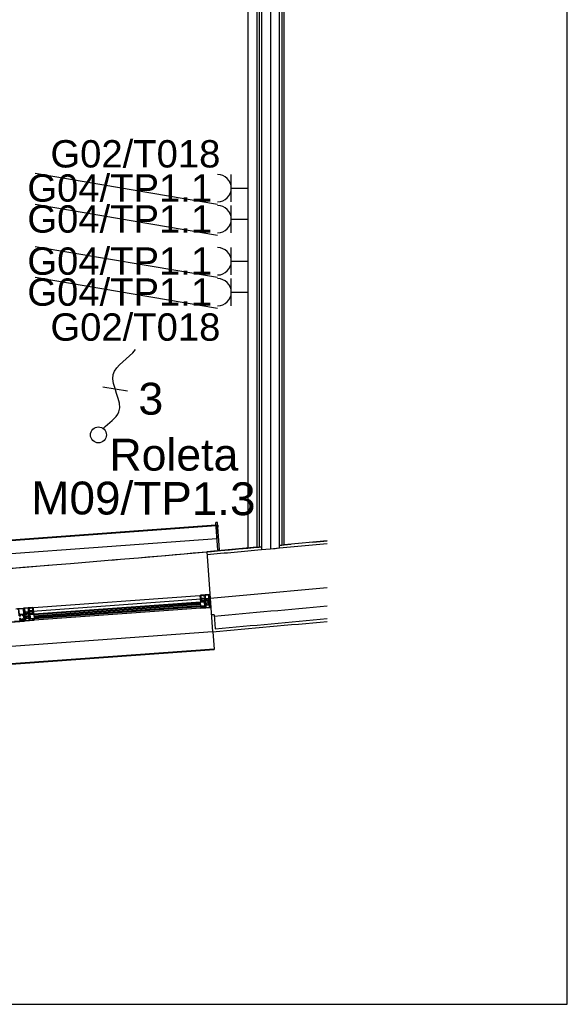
# Model space of a CAD drawing. Header units: millimetres. Extents: x 17842 to 101027, y -6186 to 35801.
# Tile 11 of 14: x 60975 to 63977, y -6186 to -784. Entities that reach past the tile are written whole.
import ezdxf
from ezdxf.enums import TextEntityAlignment as Align

# ---------------------------------------------------------------- set-up
doc = ezdxf.new("R2010")
doc.units = ezdxf.units.MM
doc.layers.add('Gniazda', color=1, linetype='Continuous')
doc.layers.add('Oświetlenie', color=5, linetype='Continuous')
doc.layers.add('Kanał', color=30, linetype='Continuous', lineweight=30)
doc.styles.get("Standard").update_dxf_attribs({"font": 'arial.ttf'})
doc.styles.add('XF-siła-000-05$0$ROMANS', font='ROMANS.SHX')

# ---------------------------------------------------------------- blocks, each defined once
blk = doc.blocks.new('XF-siła-000-05$0$MEP_WYPUST KABLOWY')
blk.add_line((16.61, 24.94, 0), (2.5, 27.32, 0))
blk.add_ellipse((0, 0), major_axis=(3.21, 3.21), ratio=1, start_param=5.497831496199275, end_param=11.78101680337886)
blk.add_open_spline([(2.68, 3.66, 0), (5.64, 6.97, 0.01), (18.18, 13.6, 0), (0.85, 36.11, -0.01), (17.52, 43.63, 0.01), (21.09, 48.87)], degree=3, knots=[0.089127, 0.089127, 0.089127, 0.089127, 0.985087, 2.468947, 3.784731, 3.784731, 3.784731, 3.784731])
at = {"color": 0, "style": 'XF-siła-000-05$0$ROMANS', "flags": 8}
for tag, p in [('ILOŚĆ_ŻYŁ', (22.84, 20.66, -0.02)), ('SYMBOL', (6.3, -11.3, -0.02))]:
    blk.add_attdef(tag, text='', height=18.22, rotation=0.0076, dxfattribs=at).set_placement(p, align=Align.MIDDLE_LEFT)

msp = doc.modelspace()

# ---------------------------------------------------------------- linework, layer by layer
for p, q in [((63977.2, -6185.7), (63977.2, 8664.3)), ((62400, -3681.9), (62400, 3990)), ((62425, -3664.6), (62425, 3915)), ((62412.5, 3706.7), (62412.5, -3665.7)), ((62275, -125), (62275, -3678.2)), ((62287.5, -125), (62287.5, -3677.1)), ((62300, -125), (62300, -3691)), ((62350, -125), (62350, -3686.5)), ((62061.1, -3556.3), (57952, -3856.3)), ((62051.1, -3557), (57962, -3855.6)), ((62051.4, -3561.4), (57962.3, -3859.9)), ((62060.1, -3542.4), (62050.1, -3543.1)), ((62061, -3692.7), (62050.1, -3543.1)), ((62051.4, -3561.4), (62056.4, -3629.2)), ((62071, -3692), (62060.1, -3542.4)), ((62061.1, -3556.3), (62062, -3568.3)), ((62062, -3568.3), (62052, -3569)), ((57967.3, -3927.7), (62056.4, -3629.2)), ((62056.6, -3631.8), (57967.5, -3930.4)), ((62400, -3681.9), (62661, -3657.2)), ((62400, -3666.9), (62406.3, -3666.3)), ((62406.3, -3666.3), (62412.5, -3665.7)), ((62412.5, -3665.7), (62418.8, -3665.1)), ((62418.8, -3665.1), (62425, -3664.6)), ((62661, -3642.2), (62425, -3664.6)), ((62425, -3664.6), (62463.8, -3661)), ((62137.8, -3690.6), (62000.7, -3702.8)), ((62000.7, -3702.8), (62019.3, -3957.2)), ((62061, -3692.7), (62071, -3692)), ((62275, -3678.2), (62137.8, -3690.6)), ((62275, -3678.2), (62281.3, -3677.7)), ((62281.3, -3677.7), (62287.5, -3677.1)), ((62287.5, -3677.1), (62293.8, -3676.5)), ((62293.8, -3676.5), (62300, -3676)), ((62300, -3691), (62350, -3686.5)), ((62300, -3691), (62325, -3688.8)), ((62325, -3688.8), (62350, -3686.5)), ((62350, -3686.5), (62400, -3681.9)), ((62350, -3686.5), (62375, -3684.2)), ((62375, -3684.2), (62400, -3681.9)), ((61050, -4008.6), (61963, -3941.9)), ((61963, -3941.9), (61965.7, -3978.8)), ((61968, -3969.1), (61966, -3941.9)), ((61966.3, -3941.7), (61983.5, -3940.4)), ((61982.4, -3941.9), (61968.5, -3942.9)), ((61982.7, -3946.1), (61982.4, -3941.9)), ((61983.5, -3940.4), (61983.8, -3944.8)), ((62017.9, -3937.9), (61984, -3940.4)), ((61984, -3940.4), (61984.2, -3944)), ((61986.1, -3942.2), (61989.1, -3942)), ((61986.3, -3944.2), (61986.1, -3942.2)), ((61989.1, -3942), (61989.7, -3950.7)), ((62011.2, -3940.2), (61990.9, -3941.7)), ((61990.9, -3941.7), (61992.2, -3959.8)), ((62012.6, -3958.4), (62011.2, -3940.2)), ((62013, -3940.3), (62016, -3940.1)), ((62013.7, -3949), (62013, -3940.3)), ((62016, -3940.1), (62016.2, -3942)), ((62016.2, -3942), (62016.7, -3942)), ((62016.7, -3942), (62018.1, -3941.5)), ((62018.1, -3941.5), (62017.9, -3937.9)), ((60996.5, -4032), (62019.3, -3957.2)), ((61965.7, -3978.8), (61052.7, -4045.5)), ((61965.8, -3980.8), (61052.8, -4047.4)), ((61966, -3982.8), (61052.9, -4049.4)), ((61966.4, -3988.8), (61053.4, -4055.4)), ((61966.6, -3990.8), (61053.5, -4057.4)), ((61966.7, -3992.8), (61053.7, -4059.4)), ((61967.5, -3961.7), (61964.5, -3962)), ((61967.5, -3961.7), (61964.5, -3962)), ((61967.4, -4002.7), (61965.7, -3978.8)), ((61967.6, -3944), (61968.6, -3957.5)), ((61968.2, -3978.3), (61968.1, -3969.9)), ((61968.3, -3969.6), (61969.9, -3969.5)), ((61968.5, -3978.6), (61980.2, -3977.7)), ((61968.6, -3959.7), (61969.1, -3966.5)), ((61969.9, -3969.5), (61968.6, -3969.6)), ((61969.1, -3957.9), (61989.6, -3956.4)), ((61987.6, -3957.8), (61969.1, -3959.1)), ((61969.1, -3966.5), (61970.3, -3966.4)), ((61969.4, -3967.7), (61969.9, -3969.5)), ((61970.3, -3967.7), (61969.4, -3967.7)), ((61969.9, -3969.5), (61969.8, -3968.2)), ((61970.3, -3966.4), (61975.6, -3967.9)), ((61975.4, -3969.1), (61970.3, -3967.7)), ((61976.7, -3969.5), (61970.4, -3967.7)), ((61982, -3970.9), (61976.7, -3969.5)), ((61980.2, -3977.7), (61982.7, -3977.4)), ((61982.5, -3975.4), (61982.3, -3972.9)), ((61982.4, -3970.9), (61987.7, -3970.5)), ((61988.1, -3945.7), (61982.7, -3946.1)), ((61982.7, -3977.4), (61983.4, -3977.3)), ((61983.3, -3971.9), (61987.8, -3971.5)), ((61983.8, -3944.8), (61986.5, -3944.6)), ((61984.2, -3944), (61985.8, -3944.3)), ((61986.7, -3958.2), (61985.3, -3958.7)), ((61985.3, -3958.7), (61985.6, -3962.3)), ((61985.6, -3962.3), (61990.6, -3962)), ((61985.8, -3944.3), (61986.3, -3944.2)), ((61986.5, -3944.6), (61986.6, -3944.4)), ((61986.6, -3975.9), (61986.6, -3976.9)), ((61987.3, -3958.2), (61986.7, -3958.2)), ((61986.9, -3977.2), (61987.3, -3977.2)), ((61987.1, -3944.2), (61988.3, -3944.8)), ((61991.2, -3974.9), (61987.2, -3975.2)), ((61987.4, -3960.2), (61987.3, -3958.2)), ((61987.3, -3986.5), (61987.5, -3988.4)), ((61990.4, -3960), (61987.4, -3960.2)), ((61987.7, -3959.1), (61987.6, -3957.8)), ((61987.6, -3976.8), (61987.6, -3976.4)), ((61992, -3985.8), (61987.6, -3986.2)), ((61987.8, -3988.7), (61988.4, -3988.6)), ((61987.9, -3976.1), (61991.3, -3975.9)), ((61988.1, -3996.2), (61988.2, -3999.1)), ((61989.2, -3996.2), (61988.1, -3996.2)), ((61990, -3957.3), (61988.3, -3959.3)), ((61988.7, -3988.3), (61988.6, -3987.4)), ((61988.9, -3987.1), (61992.1, -3986.8)), ((61989.3, -3997.6), (61989.2, -3996.2)), ((61993.1, -3997.3), (61989.3, -3997.6)), ((61989.7, -3950.7), (61990, -3951)), ((61990, -3951), (61989.8, -3951.2)), ((61989.8, -3951.2), (61990.4, -3960)), ((61990.6, -3962), (61990.8, -3965.3)), ((61990.9, -3966.4), (61991.5, -3974.5)), ((61991, -3965.5), (61993.1, -3965.3)), ((61992.8, -3965.7), (61991.3, -3965.8)), ((61991.6, -3976.1), (61992.3, -3985.5)), ((61992.2, -3959.8), (62012.6, -3958.4)), ((61992.4, -3987.1), (61992.7, -3991.3)), ((61993.2, -3965.1), (61992.5, -3962.1)), ((61992.6, -3961.8), (61996.9, -3961.5)), ((61992.6, -3962.1), (61993.3, -3965.1)), ((61993.4, -3961.8), (61992.8, -3961.8)), ((61993, -3971.4), (61992.8, -3968.2)), ((61992.8, -3992.5), (61993.1, -3997.3)), ((61995, -3992.1), (61993, -3992.3)), ((61994, -3984.4), (61993.2, -3973)), ((61993.2, -3991.8), (61994.9, -3991.6)), ((61993.3, -3967.7), (61994, -3967.6)), ((62002, -3971.1), (61993.4, -3971.7)), ((61993.4, -3972.7), (62002.1, -3972.1)), ((61994.1, -3961.7), (61993.7, -3961.8)), ((61994.3, -3989.2), (61994.1, -3986)), ((62003, -3984), (61994.3, -3984.7)), ((61994.4, -3985.7), (62003.1, -3985)), ((61995.5, -3989.6), (61994.9, -3989.6)), ((61994.9, -3995.5), (61995.2, -3992.4)), ((62015.3, -3996.2), (61995, -3997.7)), ((61995.1, -3995.3), (61995.4, -3992.1)), ((61999.3, -3995.4), (61995.1, -3995.7)), ((61996.7, -3961.5), (61995.4, -3961.6)), ((61995.4, -3995.6), (61996.5, -3995.4)), ((61995.8, -3966.2), (61997, -3961.8)), ((61997.1, -3961.8), (61996.4, -3964.3)), ((61996.6, -3964.5), (61997.4, -3964.5)), ((61999.3, -3994.9), (61997.5, -3990.8)), ((61997.9, -3995.3), (61999.1, -3995.3)), ((61998.4, -3992.7), (61999.5, -3995.1)), ((61999.4, -3992.4), (61998.6, -3992.4)), ((62000.1, -3962.3), (62000.3, -3961.6)), ((62000.7, -3961.2), (62004.3, -3961)), ((62002.7, -3994.8), (62002.4, -3994.1)), ((62006.8, -3994.8), (62003.2, -3995.1)), ((62013.2, -3972.3), (62004.6, -3972.9)), ((62004.6, -3973.9), (62013.3, -3973.3)), ((62004.8, -3961.3), (62005.1, -3961.9)), ((62013.9, -3981.3), (62005.2, -3981.9)), ((62005.3, -3982.9), (62014, -3982.3)), ((62007.5, -3993.8), (62007.3, -3994.5)), ((62009.1, -3963.3), (62008, -3961)), ((62008.1, -3961), (62010, -3965.2)), ((62008.1, -3963.7), (62008.9, -3963.6)), ((62008.2, -3960.7), (62012.4, -3960.4)), ((62009.6, -3960.6), (62008.2, -3960.7)), ((62010.9, -3991.5), (62010.1, -3991.6)), ((62010.4, -3994.3), (62011.1, -3991.8)), ((62011.7, -3989.8), (62010.5, -3994.2)), ((62014.9, -3994.3), (62010.6, -3994.6)), ((62010.7, -3994.5), (62012, -3994.3)), ((62012.3, -3960.4), (62010.9, -3960.5)), ((62011.9, -3966.4), (62012.6, -3966.3)), ((62012.6, -3960.6), (62012.3, -3963.7)), ((62012.3, -3963.8), (62012.6, -3960.7)), ((62012.5, -3963.9), (62014.6, -3963.8)), ((62014.2, -3964.2), (62012.8, -3964.3)), ((62013.1, -3966.8), (62013.5, -3972)), ((62013.3, -3994.2), (62014.8, -3994.2)), ((62013.4, -3949.3), (62013.7, -3949)), ((62013.7, -3949.5), (62013.4, -3949.3)), ((62014.2, -3988.3), (62013.5, -3988.3)), ((62013.6, -3973.6), (62014.2, -3981)), ((62014.4, -3958.2), (62013.7, -3949.5)), ((62015, -3994.1), (62014.2, -3990.9)), ((62014.3, -3982.6), (62014.7, -3987.7)), ((62014.3, -3991), (62015, -3994)), ((62017.3, -3958), (62014.4, -3958.2)), ((62014.5, -3960.2), (62019.5, -3959.9)), ((62014.7, -3963.6), (62014.5, -3960.2)), ((62016.5, -3990.6), (62014.5, -3990.7)), ((62014.7, -3990.2), (62016.1, -3990.1)), ((62016.6, -3989.6), (62014.8, -3964.7)), ((62016, -4006.4), (62015.3, -3996.2)), ((62017, -3994.1), (62016.7, -3990.8)), ((62021.9, -3993.7), (62017, -3994.1)), ((62017.1, -3995.9), (62020.1, -3995.7)), ((62017.8, -4006.3), (62017.1, -3995.9)), ((62017.2, -3956), (62017.3, -3958)), ((62017.7, -3956), (62017.2, -3956)), ((62019.2, -3956.3), (62017.7, -3956)), ((62019.5, -3959.9), (62019.2, -3956.3)), ((62019.3, -3957.2), (62032.8, -4141.7)), ((62019.3, -3957.2), (62032.8, -4141.7)), ((62020.1, -3995.7), (62020.2, -3997.9)), ((62020.7, -3997.8), (62022.2, -3997.3)), ((62022.2, -3997.3), (62021.9, -3993.7)), ((60981.4, -4049.3), (60981.1, -4050.3)), ((60987.8, -4048.5), (60981.9, -4048.9)), ((60988.7, -4049.8), (60988.3, -4048.8)), ((60992.5, -4051.5), (60991.7, -4051.6)), ((61029, -4010.1), (60995.1, -4012.6)), ((60995.4, -4016.2), (60996.9, -4016.5)), ((60995.4, -4017), (60997.6, -4016.8)), ((60999.2, -4017.9), (60995.5, -4018.2)), ((60996.3, -4029), (61000.7, -4028.6)), ((60998.8, -4030), (60996.4, -4030.2)), ((60997.9, -4030.4), (60996.4, -4030.9)), ((60996.7, -4034.5), (61001.7, -4034.2)), ((60996.9, -4016.5), (60997.4, -4016.4)), ((60997.2, -4014.4), (61000.2, -4014.2)), ((60997.4, -4016.4), (60997.2, -4014.4)), ((60997.3, -4042.8), (60998.8, -4042.7)), ((60997.4, -4043.8), (60998.9, -4043.7)), ((60997.6, -4016.8), (60997.7, -4016.6)), ((60998.4, -4030.4), (60997.9, -4030.4)), ((60998.1, -4049.4), (60998.5, -4049.3)), ((60998.2, -4016.4), (60999.4, -4016.9)), ((61002.3, -4047.1), (60998.3, -4047.4)), ((60998.5, -4032.4), (60998.4, -4030.4)), ((61001.5, -4032.2), (60998.5, -4032.4)), ((60998.7, -4049), (60998.7, -4048.6)), ((60998.9, -4031.3), (60998.8, -4030)), ((60999, -4048.3), (61002.4, -4048.1)), ((61001.1, -4029.5), (60999.4, -4031.4)), ((60999.8, -4017.1), (60999.9, -4017.6)), ((61000.2, -4014.2), (61000.9, -4022.9)), ((61000.9, -4022.9), (61001.1, -4023.2)), ((61001.1, -4023.2), (61000.9, -4023.4)), ((61000.9, -4023.4), (61001.5, -4032.2)), ((61001.7, -4034.2), (61001.9, -4037.5)), ((61022.4, -4012.4), (61002, -4013.9)), ((61002, -4013.9), (61003.3, -4032)), ((61002, -4038.6), (61002.6, -4046.7)), ((61002.1, -4037.7), (61004.2, -4037.5)), ((61003.9, -4037.9), (61002.5, -4038)), ((61002.7, -4048.3), (61003.4, -4057.7)), ((61003.3, -4032), (61023.7, -4030.5)), ((61004.4, -4037.3), (61003.6, -4034.3)), ((61003.7, -4034.3), (61004.4, -4037.3)), ((61003.8, -4034), (61008, -4033.7)), ((61004.6, -4034), (61003.9, -4034)), ((61004.2, -4043.6), (61003.9, -4040.4)), ((61005.1, -4056.6), (61004.3, -4045.2)), ((61004.4, -4039.9), (61005.1, -4039.8)), ((61013.2, -4043.3), (61004.5, -4043.9)), ((61004.6, -4044.9), (61013.2, -4044.3)), ((61005.2, -4033.9), (61004.8, -4033.9)), ((61007.9, -4033.7), (61006.6, -4033.8)), ((61006.9, -4038.4), (61008.2, -4034)), ((61008.2, -4033.9), (61007.5, -4036.5)), ((61007.7, -4036.7), (61008.5, -4036.7)), ((61011.2, -4034.5), (61011.4, -4033.8)), ((61011.8, -4033.4), (61015.5, -4033.2)), ((61015.6, -4043.1), (61024.3, -4042.5)), ((61024.3, -4043.5), (61015.6, -4044.1)), ((61016.3, -4034.1), (61016, -4033.4)), ((61019.1, -4033.2), (61020.2, -4035.5)), ((61021.1, -4037.4), (61019.2, -4033.2)), ((61020, -4035.8), (61019.2, -4035.9)), ((61023.5, -4032.6), (61019.3, -4032.9)), ((61019.4, -4032.9), (61020.7, -4032.8)), ((61022.1, -4032.7), (61022.5, -4032.7)), ((61023.7, -4030.5), (61022.4, -4012.4)), ((61022.7, -4032.6), (61023.4, -4032.6)), ((61023.8, -4038.5), (61023, -4038.5)), ((61023.6, -4032.8), (61023.3, -4035.9)), ((61023.4, -4035.9), (61023.7, -4032.8)), ((61023.6, -4036.1), (61025.7, -4036)), ((61024, -4036.5), (61025.4, -4036.4)), ((61027.2, -4012.2), (61024.2, -4012.5)), ((61024.2, -4012.5), (61024.8, -4021.2)), ((61024.5, -4042.1), (61024.3, -4038.9)), ((61024.8, -4021.2), (61024.6, -4021.5)), ((61024.6, -4021.5), (61024.8, -4021.7)), ((61025.5, -4055.1), (61024.6, -4043.7)), ((61024.8, -4021.7), (61025.5, -4030.4)), ((61026.4, -4014.3), (61025.4, -4015)), ((61025.5, -4027.7), (61027.5, -4029.4)), ((61025.5, -4030.4), (61028.5, -4030.2)), ((61030.6, -4032), (61025.6, -4032.4)), ((61025.6, -4032.4), (61025.9, -4035.7)), ((61025.7, -4016), (61031.1, -4015.6)), ((61046.3, -4025.3), (61025.8, -4026.8)), ((61025.9, -4036.8), (61026.5, -4045)), ((61026.6, -4046.6), (61027.3, -4056)), ((61026.9, -4045.3), (61030.9, -4045)), ((61030.3, -4046), (61026.9, -4046.3)), ((61027.1, -4014.7), (61027, -4014.5)), ((61029.8, -4014.5), (61027.1, -4014.7)), ((61027.3, -4014.2), (61027.2, -4012.2)), ((61027.8, -4014.2), (61027.3, -4014.2)), ((61029.3, -4013.7), (61027.8, -4014.2)), ((61027.9, -4027.9), (61046.4, -4026.5)), ((61028, -4029.1), (61027.9, -4027.9)), ((61028.5, -4030.2), (61028.3, -4028.2)), ((61028.3, -4028.2), (61028.8, -4028.2)), ((61028.8, -4028.2), (61030.3, -4028.4)), ((61029, -4010.1), (61029.3, -4013.7)), ((61046.7, -4008.8), (61029.5, -4010.1)), ((61029.5, -4010.1), (61029.8, -4014.5)), ((61035, -4040.1), (61029.7, -4040.5)), ((61034.3, -4041.1), (61029.8, -4041.5)), ((61030.3, -4028.4), (61030.6, -4032)), ((61030.7, -4046.7), (61030.7, -4046.3)), ((61030.8, -4011.4), (61044.7, -4010.4)), ((61031.1, -4015.6), (61030.8, -4011.4)), ((61031.4, -4046.9), (61031, -4047)), ((61031.6, -4045.6), (61031.7, -4046.6)), ((61035.6, -4046.5), (61034.9, -4046.5)), ((61035.5, -4044.5), (61035.3, -4042.1)), ((61035.4, -4040), (61040.5, -4037.9)), ((61038.2, -4046.5), (61035.6, -4046.5)), ((61049.8, -4045.7), (61038.2, -4046.5)), ((61040.5, -4037.9), (61046.4, -4035.2)), ((61046.3, -4033.9), (61041.3, -4036.1)), ((61041.7, -4037.3), (61046.5, -4035.1)), ((61045.7, -4011.3), (61046.7, -4024.8)), ((61047.5, -4033.8), (61046.3, -4033.9)), ((61046.5, -4035.1), (61047.4, -4035)), ((61049, -4036.2), (61047, -4009)), ((61047, -4027), (61047.5, -4033.8)), ((61047.2, -4036.9), (61047.1, -4035.6)), ((61047.4, -4035), (61047.2, -4036.9)), ((61048.7, -4036.8), (61047.2, -4036.9)), ((61047.2, -4036.9), (61048.5, -4036.8)), ((61050.1, -4045.3), (61049, -4037)), ((61052.2, -4039.1), (61049.2, -4039.4)), ((61052.2, -4039.1), (61049.2, -4039.4)), ((61052.7, -4045.4), (61050, -4008.6)), ((61052.7, -4045.5), (61054.4, -4069.4)), ((61967.2, -3998.7), (61054.1, -4065.4)), ((61967.3, -4000.7), (61054.3, -4067.4)), ((61054.4, -4069.4), (61967.4, -4002.7)), ((61968.1, -4011.7), (61055.1, -4078.4)), ((61967.2, -4003.1), (61967.7, -4006.4)), ((61988.4, -4000.6), (61967.4, -4002.1)), ((61968.7, -4002.6), (61967.5, -4002.7)), ((61969.7, -4006.6), (61967.7, -4006.7)), ((61967.7, -4006.7), (61968.1, -4011.5)), ((61968, -4006.6), (61970.8, -4006.4)), ((61968.4, -4011.7), (62023, -4007.7)), ((61969.5, -4002.7), (61968.7, -4002.6)), ((61969.3, -4007.6), (61970.8, -4007.5)), ((61969.5, -4010.1), (61969.3, -4007.6)), ((61971.1, -4002.6), (61969.5, -4002.7)), ((61976.5, -4009.6), (61969.5, -4010.1)), ((61970.3, -4008.1), (61971, -4009.2)), ((61970.9, -4007.7), (61970.4, -4007.8)), ((61970.8, -4006.4), (61970.9, -4007.7)), ((61971.8, -4002.4), (61971.1, -4002.6)), ((61971.5, -4009.5), (61974.4, -4009.2)), ((61973.1, -4002.3), (61971.8, -4002.4)), ((61973.7, -4002.4), (61973.1, -4002.3)), ((61975.4, -4002.3), (61973.7, -4002.4)), ((61974.7, -4006.2), (61977.4, -4006)), ((61974.8, -4007.4), (61974.7, -4006.2)), ((61974.8, -4007.2), (61976.3, -4007.1)), ((61975.2, -4007.4), (61974.8, -4007.4)), ((61974.8, -4009), (61975.4, -4007.7)), ((61976.2, -4002.1), (61975.4, -4002.3)), ((61979.2, -4005.9), (61975.7, -4006.1)), ((61977.4, -4002), (61976.2, -4002.1)), ((61976.3, -4007.1), (61976.5, -4009.6)), ((61977.7, -4005.7), (61977.7, -4002.3)), ((61977.8, -4007), (61979.3, -4006.9)), ((61977.9, -4009.2), (61977.8, -4007)), ((61993.9, -4008), (61977.9, -4009.2)), ((61979.3, -4006.9), (61979.2, -4005.9)), ((61988.2, -3999.1), (61993.2, -3998.8)), ((61993.7, -4004.8), (61992.2, -4004.9)), ((61992.2, -4004.9), (61992.2, -4005.9)), ((61992.2, -4005.9), (61993.7, -4005.8)), ((61993.2, -3998.8), (61993.7, -4004.8)), ((61993.7, -4005.8), (61993.9, -4008)), ((61995, -3997.7), (61995.7, -4007.9)), ((61995.7, -4007.9), (62016, -4006.4)), ((62020.8, -4006.1), (62017.8, -4006.3)), ((62020.2, -3997.9), (62020.7, -3997.8)), ((62021.2, -4003.8), (62020.7, -4003.9)), ((62020.7, -4003.9), (62020.8, -4006.1)), ((62022.7, -4004.1), (62021.2, -4003.8)), ((62023, -4007.7), (62022.7, -4004.1)), ((62033.5, -4048.8), (62026, -4049.4)), ((62041, -4048.1), (62033.5, -4048.8)), ((62041, -4048.1), (62046.6, -4125.4)), ((60721.3, -4103.2), (61000.2, -4082.9)), ((60973.3, -4070.4), (60975.4, -4070.2)), ((60973.6, -4069.9), (60975, -4069.8)), ((60974.6, -4055.8), (60976.1, -4055.7)), ((60977, -4067.7), (60975.4, -4067.8)), ((60976.2, -4076.1), (60999.6, -4074.4)), ((60976.8, -4084.1), (60976.2, -4076.1)), ((60979.2, -4083.9), (60976.8, -4084.1)), ((60978.5, -4052.5), (60977.7, -4052.6)), ((60978.4, -4075.9), (60978.8, -4078.6)), ((60980.9, -4078.8), (60978.9, -4078.9)), ((60978.9, -4078.9), (60979.2, -4083.7)), ((60979, -4070.5), (60979.8, -4070.5)), ((60979.1, -4078.8), (60981.9, -4078.6)), ((60979.5, -4083.9), (61055.1, -4078.4)), ((60980.4, -4079.8), (60981.9, -4079.7)), ((60980.6, -4082.3), (60980.4, -4079.8)), ((60987.6, -4081.8), (60980.6, -4082.3)), ((60981.4, -4080.3), (60982.2, -4081.4)), ((60982, -4079.9), (60981.5, -4080)), ((60981.9, -4078.6), (60982, -4079.9)), ((60982.4, -4075.6), (60985.9, -4075.4)), ((60982.6, -4081.6), (60985.5, -4081.4)), ((60986.2, -4081.9), (60982.6, -4082.1)), ((60982.8, -4072.2), (60983.2, -4073.3)), ((60983.7, -4073.5), (60989.6, -4073.1)), ((60985.8, -4078.4), (60988.5, -4078.2)), ((60985.9, -4079.6), (60985.8, -4078.4)), ((60985.9, -4079.4), (60987.4, -4079.3)), ((60986.4, -4079.6), (60985.9, -4079.6)), ((60985.9, -4081.2), (60986.5, -4079.9)), ((60990.3, -4078.1), (60986.8, -4078.3)), ((60987.4, -4079.3), (60987.6, -4081.8)), ((60988.8, -4077.9), (60988.8, -4075.2)), ((60988.9, -4079.2), (60990.4, -4079.1)), ((60989.1, -4081.4), (60988.9, -4079.2)), ((61005, -4080.2), (60989.1, -4081.4)), ((60990, -4072.8), (60990.3, -4071.7)), ((60990.4, -4079.1), (60990.3, -4078.1)), ((60993, -4069.5), (60993.8, -4069.5)), ((60996, -4054.2), (60994.4, -4054.4)), ((60995.3, -4066.3), (60996.9, -4066.2)), ((60997.7, -4051.7), (60996.1, -4051.8)), ((60996.4, -4052.2), (60997.9, -4052.1)), ((60997.3, -4065.7), (60996.5, -4054.7)), ((60997.3, -4068.6), (60999, -4068.5)), ((60999, -4068.1), (60997.6, -4068.2)), ((60998.4, -4052.6), (60999.5, -4067.5)), ((61003.1, -4058), (60998.7, -4058.4)), ((60998.9, -4060.8), (60999.5, -4060.8)), ((60999.3, -4068.4), (60999.4, -4071.3)), ((61000.4, -4068.4), (60999.3, -4068.4)), ((60999.4, -4071.3), (61004.4, -4071)), ((60999.8, -4060.5), (60999.7, -4059.6)), ((61000, -4059.3), (61003.2, -4059)), ((61000.5, -4069.8), (61000.4, -4068.4)), ((61004.2, -4069.5), (61000.5, -4069.8)), ((61004.8, -4077), (61003.3, -4077.1)), ((61003.3, -4077.1), (61003.4, -4078.1)), ((61003.4, -4078.1), (61004.9, -4078)), ((61003.5, -4059.3), (61003.8, -4063.5)), ((61003.9, -4064.7), (61004.2, -4069.5)), ((61006.1, -4064.3), (61004.1, -4064.5)), ((61004.3, -4064), (61006, -4063.8)), ((61004.4, -4071), (61004.8, -4077)), ((61004.9, -4078), (61005, -4080.2)), ((61005.5, -4061.4), (61005.2, -4058.2)), ((61014.1, -4056.2), (61005.4, -4056.9)), ((61005.5, -4057.9), (61014.2, -4057.2)), ((61006.6, -4061.8), (61006, -4061.8)), ((61006, -4067.7), (61006.3, -4064.6)), ((61026.4, -4068.4), (61006.1, -4069.9)), ((61006.1, -4069.9), (61006.8, -4080.1)), ((61006.2, -4067.5), (61006.5, -4064.3)), ((61010.5, -4067.6), (61006.2, -4067.9)), ((61006.5, -4067.8), (61007.7, -4067.6)), ((61006.8, -4080.1), (61027.2, -4078.6)), ((61010.5, -4067.1), (61008.6, -4063)), ((61009, -4067.5), (61010.2, -4067.5)), ((61009.6, -4064.9), (61010.6, -4067.3)), ((61010.5, -4064.6), (61009.7, -4064.6)), ((61013.8, -4067), (61013.5, -4066.3)), ((61017.9, -4067), (61014.3, -4067.3)), ((61016.5, -4056.1), (61025.2, -4055.4)), ((61025.3, -4056.4), (61016.6, -4057)), ((61018.4, -4066.7), (61018.6, -4066)), ((61021.3, -4063.8), (61022.1, -4063.7)), ((61022.3, -4064), (61021.6, -4066.5)), ((61021.7, -4066.3), (61023, -4061.9)), ((61021.8, -4066.8), (61026, -4066.4)), ((61023.2, -4066.5), (61022, -4066.7)), ((61025.7, -4066.4), (61024.6, -4066.4)), ((61024.7, -4060.5), (61025.4, -4060.4)), ((61026, -4066), (61025.2, -4062.9)), ((61026.2, -4066.2), (61025.4, -4063.2)), ((61025.8, -4059.9), (61025.6, -4056.7)), ((61027.6, -4062.8), (61025.6, -4062.9)), ((61027.3, -4062.3), (61025.7, -4062.4)), ((61027.2, -4078.6), (61026.4, -4068.4)), ((61027.5, -4057.6), (61027.8, -4061.7)), ((61027.7, -4056.2), (61032.1, -4055.9)), ((61030.9, -4057), (61027.7, -4057.2)), ((61027.9, -4063), (61028.2, -4067.8)), ((61028.2, -4067.8), (61032, -4067.5)), ((61033.3, -4068.8), (61028.3, -4069.3)), ((61028.3, -4069.3), (61028.8, -4075.3)), ((61028.8, -4075.3), (61030.3, -4075.2)), ((61030.3, -4076.2), (61028.8, -4076.3)), ((61028.8, -4076.3), (61029, -4078.5)), ((61029, -4078.5), (61045, -4077.3)), ((61030.3, -4075.2), (61030.3, -4076.2)), ((61031.3, -4058.2), (61031.3, -4057.3)), ((61032.2, -4058.4), (61031.6, -4058.5)), ((61031.9, -4066.1), (61033, -4065.9)), ((61032, -4067.5), (61031.9, -4066.1)), ((61032.4, -4056.2), (61032.5, -4058.1)), ((61033, -4065.9), (61033.3, -4068.8)), ((61054.4, -4068.9), (61033.4, -4070.4)), ((61043.2, -4074.2), (61046.7, -4074)), ((61043.3, -4075.2), (61043.2, -4074.2)), ((61044.8, -4075.1), (61043.3, -4075.2)), ((61044.7, -4073.8), (61044.2, -4070.5)), ((61044.4, -4070.1), (61045.7, -4070)), ((61045, -4077.3), (61044.8, -4075.1)), ((61047.8, -4073.8), (61045, -4074)), ((61045.7, -4070), (61046.5, -4070.1)), ((61047.8, -4074.9), (61046.3, -4075)), ((61046.3, -4075), (61046.5, -4077.5)), ((61046.5, -4070.1), (61048.1, -4069.9)), ((61046.5, -4077.5), (61053.5, -4077)), ((61048, -4076.6), (61047.3, -4075.5)), ((61047.4, -4075.2), (61047.9, -4075.1)), ((61047.9, -4075.1), (61047.8, -4073.8)), ((61048.1, -4069.9), (61048.8, -4069.8)), ((61051.4, -4076.6), (61048.5, -4076.8)), ((61048.8, -4069.8), (61050, -4069.7)), ((61050, -4069.7), (61050.7, -4069.8)), ((61050.7, -4069.8), (61052.3, -4069.6)), ((61054.4, -4073.3), (61051.6, -4073.5)), ((61051.6, -4073.5), (61051.7, -4074.8)), ((61051.7, -4074.8), (61052.2, -4074.8)), ((61053.3, -4074.5), (61051.8, -4074.6)), ((61052.4, -4075.1), (61051.8, -4076.3)), ((61052.3, -4069.6), (61053.1, -4069.5)), ((61052.7, -4073.5), (61054.7, -4073.4)), ((61053.1, -4069.5), (61054.4, -4069.4)), ((61053.5, -4077), (61053.3, -4074.5)), ((61054.7, -4069.7), (61054.7, -4073.1)), ((61054.7, -4073.4), (61055.1, -4078.4)), ((62032.8, -4141.7), (58043.5, -4433.6)), ((62033.8, -4141.6), (62040.8, -4237)), ((62040.8, -4237), (58050.5, -4529.1)), ((58050.6, -4530.9), (62041, -4238.9)), ((62040.8, -4237), (62041, -4238.9)), ((42977.2, -6185.7), (63977.2, -6185.7))]:
    msp.add_line(p, q)
at = {"extrusion": (0, 0, -1)}
for p, q in [((62017.9, -3937.9), (61966, -3941.7)), ((61966, -3941.7), (61968.7, -3978.6)), ((62023, -4007.7), (62017.9, -3937.9)), ((61968.7, -3978.6), (61986.7, -3977.3)), ((61986.7, -3977.3), (61988.4, -4001.2)), ((61047, -4008.8), (60995.1, -4012.6)), ((61031.7, -4047), (61049.6, -4045.7)), ((61033.5, -4070.9), (61031.7, -4047)), ((61049.6, -4045.7), (61047, -4008.8)), ((61988.4, -4001.2), (61967.4, -4002.7)), ((61967.4, -4002.7), (61968.1, -4011.7)), ((61968.1, -4011.7), (62023, -4007.7)), ((60978.6, -4075.9), (60979.2, -4083.9)), ((60979.2, -4083.9), (61055.1, -4078.4)), ((61054.4, -4069.4), (61033.5, -4070.9)), ((61055.1, -4078.4), (61054.4, -4069.4))]:
    msp.add_line(p, q, dxfattribs=at)
at = {"lineweight": 9}
for p, q in [((60995.1, -4012.6), (60970, -4014.4)), ((60999.6, -4074.4), (60995.1, -4012.6)), ((60911.3, -4088.9), (60976.8, -4084.1))]:
    msp.add_line(p, q, dxfattribs=at)
for points in [[(60953.8, -4015.6), (60995.1, -4012.6), (60995.4, -4016.9), (60999.3, -4016.7)], [(60973.8, -4049.9), (60978, -4049.5), (60973.5, -4049.9), (60974.4, -4053.4), (60971.9, -4053.6), (60970, -4027.7), (60970.2, -4027.4), (60969.9, -4027.2), (60969.2, -4016.3), (60963.7, -4016.7), (60963.9, -4019.8), (60961.9, -4020)], [(60977.4, -4052.3), (60978.2, -4049.8), (60976.6, -4055.3)], [(60993.9, -4054.1), (60991.6, -4048.8), (60992.6, -4051.2)], [(60996, -4048.2), (60991.7, -4048.5), (60995.9, -4048.2)], [(60999.4, -4018.2), (60995.5, -4018.4), (60997.9, -4051.5)], [(60995.9, -4051.6), (60996.2, -4048.5), (60995.9, -4051.7)], [(60978.5, -4075.9), (60976.2, -4076.1), (60976.8, -4084.1), (60946.3, -4086.3)], [(60975.3, -4073.5), (60975.6, -4070.5), (60975.3, -4073.6)], [(60979.6, -4073.5), (60975.5, -4073.8), (60979.7, -4073.5)], [(60977.5, -4068), (60979.9, -4073.2), (60978.8, -4070.8)], [(60999.2, -4068.8), (60999.6, -4074.4), (60989.3, -4075.1), (60989.5, -4077.7), (60988, -4077.9), (60987.8, -4075.3), (60980.8, -4075.8), (60981, -4078.4), (60979.2, -4078.5), (60979.1, -4076.4)], [(60994, -4069.7), (60993.3, -4072.2), (60994.9, -4066.7)], [(60993.5, -4072.5), (60997.7, -4072.2), (60993.6, -4072.5)], [(60997.9, -4071.9), (60997.1, -4068.9), (60997.9, -4071.9)]]:
    msp.add_lwpolyline(points)
msp.add_lwpolyline([(60971, -4016.1), (60993.4, -4014.5), (60995.7, -4045.9), (60973.3, -4047.5)], close=True)
for centre, radius in [((61973.7, -3974.4), 1.75), ((61979.3, -3975), 1.5), ((61994.8, -3962.3), 0.55), ((61997.2, -3994.8), 0.526), ((62010.3, -3961.2), 0.55), ((62012.7, -3993.7), 0.55), ((61005.9, -4034.5), 0.55), ((61021.5, -4033.3), 0.55), ((61038.7, -4043.7), 1.5), ((61044.1, -4042.3), 1.75), ((61972.8, -4007.7), 1), ((60983.9, -4079.8), 1), ((61008.3, -4067), 0.526), ((61023.8, -4065.8), 0.526), ((61049.8, -4075), 1)]:
    msp.add_circle(centre, radius)
for centre, radius, start, end in [((50400, 127413.9), 131628.9, 275.310574, 275.34474), ((50400, 127413.9), 131628.9, 273.314937, 275.056134), ((50400, 127413.9), 131628.9, 274.827504, 275.17605), ((50398.3, 127433.2), 131663.3, 275.056044, 275.186342), ((50400, 127413.9), 131628.9, 274.177745, 274.677971), ((61966.3, -3941.9), 0.25, 94.1756, 184.1756), ((61968.6, -3943.9), 1, 94.1756, 184.1756), ((50400, 127413.9), 131883.9, 275.05445, 275.334376), ((50400, 127413.9), 131883.9, 275.05445, 275.334376), ((61968.5, -3969.1), 0.5, 184.1756, 274.1756), ((61968.3, -3969.9), 0.267, 86.8937, 171.6061), ((61968.5, -3978.3), 0.3, 180.8091, 274.1756), ((61969.1, -3957.4), 0.5, 184.1756, 274.1756), ((61969.1, -3959.6), 0.5, 94.1756, 184.1756), ((61970.3, -3968.2), 0.485, 77.9338, 176.2812), ((61975.4, -3968.5), 0.6, 269.2349, 74.1756), ((61982.3, -3969.9), 1, 254.9816, 274.1756), ((61983.3, -3972.9), 1, 94.1756, 184.1756), ((61983.5, -3975.3), 1, 184.1756, 274.1756), ((61983.5, -3978.3), 1, 79.3296, 94.1756), ((61980.9, -3992), 15.9, 46.9571, 80.3586), ((61980.9, -3992), 14.9, 47.197, 79.3296), ((61987, -3944.6), 0.4, 64.1756, 154.1756), ((61987.3, -3975.9), 0.7, 94.1756, 184.1756), ((61986.9, -3976.9), 0.3, 180.4729, 274.1756), ((61987.3, -3976.9), 0.3, 274.1756, 4.1756), ((61987.6, -3986.5), 0.3, 94.1756, 184.1756), ((61987.8, -3988.4), 0.3, 184.1756, 274.1756), ((61987.9, -3976.4), 0.3, 94.1756, 184.1397), ((61988, -3959.1), 0.307, 185.4384, 318.6912), ((61987.9, -3974), 3.5, 4.1756, 94.1756), ((61987.9, -3974), 2.5, 4.1756, 94.1756), ((61988, -3945.2), 0.5, 274.1756, 64.1756), ((61988.4, -3988.3), 0.3, 274.1756, 4.1756), ((61988.9, -3987.4), 0.3, 94.1756, 184.1756), ((61989.6, -3956.9), 0.493, 318.8827, 94.9478), ((61990.9, -3973.8), 0.5, 184.1756, 4.1756), ((61991, -3965.3), 0.2, 172.0732, 274.1756), ((61991.4, -3966.3), 0.465, 92.3628, 188.5696), ((61991.4, -3980.7), 0.5, 219.7895, 46.9571), ((61991.2, -3974.5), 0.341, 277.0228, 357.2685), ((61991.3, -3976.2), 0.357, 13.1831, 90.4573), ((61991.9, -3985.5), 0.357, 277.8939, 355.168), ((61992.1, -3987.1), 0.3, 4.1756, 94.1756), ((61992.7, -3962), 0.2, 94.1756, 194.1756), ((61992.9, -3962.1), 0.325, 108.3943, 173.7551), ((61993.2, -3991.3), 0.5, 184.1756, 274.1756), ((61992.7, -3965.1), 0.648, 280.1337, 0.0052), ((61993.3, -3968.2), 0.5, 94.1756, 184.1756), ((61993, -3992.5), 0.2, 94.1756, 184.1756), ((61993.3, -3971.4), 0.3, 184.1756, 274.1756), ((61993, -3965.1), 0.2, 274.1756, 14.1756), ((61993.5, -3973), 0.3, 94.1756, 184.1756), ((61993.6, -3962.4), 0.698, 84.3212, 103.622), ((61993.9, -3965.6), 2, 274.1756, 344.1719), ((61994.3, -3984.4), 0.3, 184.1756, 274.1756), ((61994.1, -3961.9), 0.2, 321.7826, 94.1756), ((61994.4, -3986), 0.3, 94.1756, 184.1756), ((61994.8, -3962.3), 0.6, 157.9485, 274.1756), ((61994.8, -3989.1), 0.5, 184.1756, 274.1756), ((61994.8, -3962.3), 0.6, 274.1756, 40.9988), ((61994.9, -3992.1), 0.5, 7.3061, 94.1756), ((61995.1, -3995.5), 0.2, 174.1756, 274.1756), ((61995, -3992.3), 0.2, 354.1756, 94.1756), ((61995.4, -3995.3), 0.3, 173.7247, 278.6649), ((61995.4, -3961.8), 0.2, 94.1756, 195.8268), ((61995.7, -3991.6), 2, 24.1756, 94.1756), ((61996.6, -3964.3), 0.2, 164.1719, 274.1756), ((61996.5, -3995.2), 0.2, 274.1756, 46.5685), ((61997.2, -3994.8), 0.6, 94.1756, 210.4026), ((61996.7, -3961.8), 0.302, 3.7521, 90.5355), ((61996.9, -3961.7), 0.2, 344.1719, 94.1756), ((61997.2, -3994.8), 0.6, 337.9485, 94.1756), ((61997.2, -3961.5), 3, 274.1756, 344.1837), ((61997.9, -3995.1), 0.2, 141.7826, 259.2684), ((61998.6, -3992.6), 0.2, 94.1756, 204.1792), ((61999.1, -3995), 0.3, 269.5947, 24.1756), ((61999.3, -3995.2), 0.2, 274.1756, 24.1792), ((61999.6, -3995.4), 3, 24.1674, 94.1756), ((62000.7, -3961.7), 0.5, 94.1756, 164.1837), ((62002.1, -3971.6), 0.5, 4.1756, 94.1756), ((62002.1, -3971.6), 0.5, 274.1756, 4.1756), ((62003.1, -3994.6), 0.5, 204.1674, 274.1756), ((62003, -3984.5), 0.5, 4.1756, 94.1756), ((62003, -3984.5), 0.5, 274.1756, 4.1756), ((62004.6, -3973.4), 0.5, 94.1756, 184.1756), ((62004.6, -3973.4), 0.5, 184.1756, 274.1756), ((62004.4, -3961.5), 0.5, 24.1674, 94.1756), ((62005.2, -3982.4), 0.5, 94.1756, 184.1756), ((62005.2, -3982.4), 0.5, 184.1756, 274.1756), ((62007.9, -3960.7), 3, 204.1674, 274.1756), ((62006.8, -3994.3), 0.5, 274.1756, 344.1837), ((62010.3, -3994.6), 3, 94.1756, 164.1837), ((62008.2, -3960.9), 0.2, 94.1756, 204.1792), ((62008.3, -3960.9), 0.185, 102.2426, 204.1809), ((62008.9, -3963.4), 0.2, 274.1756, 24.1792), ((62009.6, -3960.8), 0.2, 321.7826, 94.1756), ((62010.3, -3961.2), 0.6, 157.9485, 274.1756), ((62011.6, -3964.7), 1.75, 196.9169, 276.8024), ((62010.3, -3961.2), 0.6, 274.1756, 27.3684), ((62010.6, -3994.4), 0.2, 164.1719, 274.1756), ((62010.7, -3994.3), 0.22, 143.5914, 278.8105), ((62010.9, -3960.7), 0.2, 94.1756, 239.1126), ((62010.9, -3991.7), 0.2, 344.1719, 94.1756), ((62013.5, -3990.1), 1.8, 92.1276, 170.1274), ((62012, -3994.1), 0.2, 267.6082, 46.5685), ((62012.7, -3993.7), 0.6, 94.1756, 210.4026), ((62012.7, -3963.8), 0.5, 174.1756, 274.1756), ((62012.3, -3960.7), 0.301, 12.6691, 84.4602), ((62012.5, -3963.7), 0.2, 174.1756, 274.1756), ((62012.4, -3960.6), 0.2, 354.1756, 94.1756), ((62012.6, -3966.8), 0.5, 4.1756, 94.1756), ((62012.7, -3993.7), 0.6, 337.9485, 94.1756), ((62013.2, -3972), 0.3, 274.1756, 4.1756), ((62013.4, -3994), 0.2, 141.7826, 260.6888), ((62013.3, -3973.6), 0.3, 4.1756, 94.1756), ((62013.9, -3981), 0.3, 274.1756, 4.1756), ((62014, -3982.6), 0.3, 4.1756, 94.1756), ((62014.3, -3964.7), 0.5, 4.1756, 94.1756), ((62014.2, -3987.8), 0.5, 274.1756, 4.1756), ((62014.7, -3990.7), 0.5, 94.1756, 193.2315), ((62014.5, -3990.9), 0.2, 94.1756, 194.1756), ((62014.5, -3963.6), 0.2, 274.1756, 4.1756), ((62014.7, -3994), 0.3, 285.2656, 339.2198), ((62014.9, -3994.1), 0.2, 274.1756, 14.1756), ((62016.1, -3989.6), 0.5, 274.1756, 4.1756), ((62016.5, -3990.8), 0.2, 352.0735, 94.1756), ((60977.9, -4049.8), 0.25, 344.1756, 94.1756), ((60978, -4049.7), 0.2, 344.1719, 94.1756), ((60978.2, -4049.5), 3, 274.1756, 344.1919), ((60981.9, -4049.4), 0.5, 94.1756, 164.1919), ((60987.8, -4049), 0.5, 24.1592, 94.1756), ((60991.5, -4048.6), 3, 204.1592, 274.1756), ((60991.8, -4048.8), 0.25, 94.1756, 204.1756), ((60991.8, -4048.7), 0.2, 94.1756, 204.1393), ((60992.5, -4051.3), 0.2, 274.1756, 24.1393), ((60995.9, -4048.5), 0.25, 354.1756, 94.1756), ((60996.1, -4051.6), 0.2, 174.0841, 274.1756), ((60996, -4048.4), 0.2, 354.0841, 94.1756), ((60998.1, -4016.8), 0.4, 64.1756, 154.1756), ((60998.4, -4048.1), 0.7, 94.1756, 184.1756), ((60998, -4049.1), 0.3, 180.4729, 274.1756), ((60997.7, -4051.5), 0.2, 274.1756, 4.1756), ((60992, -4064.2), 15.9, 46.9571, 68.7273), ((60998.4, -4049), 0.3, 274.1756, 4.1756), ((60999, -4048.6), 0.3, 94.1756, 184.1397), ((60992, -4064.2), 14.9, 47.197, 63.2633), ((60999.1, -4046.2), 3.5, 4.1756, 94.1756), ((60999.2, -4031.2), 0.307, 185.4384, 318.6912), ((60999.1, -4046.2), 2.5, 4.1756, 94.1756), ((60999.2, -4017.4), 0.5, 274.1756, 64.1756), ((60999.3, -4017.2), 0.5, 4.1756, 94.1756), ((60999.4, -4017.7), 0.5, 274.1756, 4.1756), ((61000.7, -4029.1), 0.493, 318.8827, 94.9478), ((61002, -4046), 0.5, 184.1756, 4.1756), ((61002.1, -4037.5), 0.2, 172.0732, 274.1756), ((61002.5, -4038.5), 0.465, 92.3628, 188.5696), ((61002.3, -4046.7), 0.341, 277.0228, 357.2685), ((61002.4, -4048.4), 0.357, 13.1831, 90.4573), ((61003.8, -4034.2), 0.2, 94.1756, 194.1756), ((61004, -4034.3), 0.325, 108.3943, 173.7551), ((61003.8, -4037.3), 0.648, 280.1337, 0.0052), ((61004.4, -4040.4), 0.5, 94.1756, 184.1756), ((61004.2, -4037.3), 0.2, 274.1756, 14.1756), ((61004.5, -4043.6), 0.3, 184.1756, 274.1756), ((61004.6, -4045.2), 0.3, 94.1756, 184.1756), ((61004.7, -4034.6), 0.698, 84.3212, 103.622), ((61005, -4037.8), 2, 274.1756, 344.1719), ((61005.2, -4034.1), 0.2, 321.7826, 94.1756), ((61005.9, -4034.5), 0.6, 157.9485, 274.1756), ((61005.9, -4034.5), 0.6, 274.1756, 40.9988), ((61006.6, -4034), 0.2, 94.1756, 195.8268), ((61007.7, -4036.5), 0.2, 164.1719, 274.1756), ((61007.9, -4034), 0.302, 3.7521, 90.5355), ((61008, -4033.9), 0.2, 344.1719, 94.1756), ((61008.3, -4033.7), 3, 274.1756, 344.1837), ((61011.9, -4033.9), 0.5, 94.1756, 164.1837), ((61013.2, -4043.8), 0.5, 4.1756, 94.1756), ((61013.2, -4043.8), 0.5, 274.1756, 4.1756), ((61015.6, -4043.6), 0.5, 94.1756, 184.1756), ((61015.6, -4043.6), 0.5, 184.1756, 274.1756), ((61015.5, -4033.6), 0.5, 24.1674, 94.1756), ((61019, -4032.9), 3, 204.1674, 274.1756), ((61019.3, -4033.1), 0.2, 94.1756, 204.1792), ((61019.5, -4033.2), 0.302, 97.8156, 184.599), ((61020, -4035.6), 0.2, 274.1756, 24.1792), ((61020.8, -4033), 0.2, 352.5243, 94.1756), ((61021.5, -4033.3), 0.6, 147.3523, 274.1756), ((61022.9, -4036.5), 2, 204.1792, 274.1756), ((61021.5, -4033.3), 0.6, 274.1756, 30.4026), ((61022.1, -4032.9), 0.2, 94.1756, 226.5685), ((61022.7, -4033.3), 0.698, 84.7291, 104.0299), ((61024, -4035.8), 0.648, 188.3459, 268.2174), ((61023.3, -4032.9), 0.325, 14.596, 79.9568), ((61023.6, -4035.9), 0.2, 174.1756, 274.1756), ((61023.5, -4032.8), 0.2, 354.1756, 94.1756), ((61023.8, -4039), 0.5, 4.1756, 94.1756), ((61024.2, -4042.2), 0.3, 274.1756, 4.1756), ((61024.3, -4043.7), 0.3, 4.1756, 94.1756), ((61025.7, -4015.5), 0.5, 124.1755, 274.1756), ((61025.8, -4027.3), 0.493, 93.4033, 229.4684), ((61025.5, -4036.8), 0.465, 359.7815, 95.9883), ((61025.7, -4035.8), 0.2, 274.1756, 16.2779), ((61026.7, -4014.7), 0.4, 34.1756, 124.1755), ((61030, -4044), 3.5, 94.1756, 184.1756), ((61027, -4044.2), 0.5, 184.1756, 4.1756), ((61026.9, -4044.9), 0.341, 191.0826, 271.3283), ((61027, -4046.6), 0.357, 97.8939, 175.168), ((61027.5, -4051.1), 0.5, 141.394, 328.5616), ((61039.5, -4060.7), 15.9, 107.9925, 141.394), ((61027.7, -4029.2), 0.307, 229.6599, 2.9127), ((61030, -4044), 2.5, 94.1756, 184.1756), ((61039.5, -4060.7), 14.9, 109.0215, 141.1541), ((61030.4, -4046.3), 0.3, 4.2114, 94.1756), ((61031, -4046.7), 0.3, 184.1756, 274.1756), ((61030.9, -4045.7), 0.7, 4.1756, 94.1756), ((61031.4, -4046.6), 0.3, 274.1756, 7.8782), ((61034.3, -4042.1), 1, 4.1756, 94.1756), ((61034.5, -4044.6), 1, 274.1756, 4.1756), ((61035, -4047.5), 1, 94.1756, 109.0215), ((61035, -4039.1), 1, 274.1756, 293.3695), ((61041.6, -4036.7), 0.6, 114.1756, 279.1162), ((61044.7, -4011.4), 1, 4.1756, 94.1756), ((61046.2, -4024.8), 0.5, 274.1756, 4.1756), ((61046.5, -4027), 0.5, 4.1756, 94.1756), ((61046.6, -4035.7), 0.485, 12.0699, 110.4173), ((61046.7, -4009.1), 0.25, 4.1756, 94.1756), ((61048.5, -4036.3), 0.5, 274.1756, 4.1756), ((61048.8, -4037), 0.267, 16.745, 101.4574), ((61049.8, -4045.4), 0.3, 274.1756, 7.542), ((61967.5, -4003), 0.3, 94.1756, 187.4774), ((61967.9, -4006.4), 0.226, 179.7482, 292.9661), ((61968.3, -4011.4), 0.25, 184.1756, 274.1756), ((61969.8, -4007.6), 1, 4.1756, 94.1756), ((61970.4, -4008), 0.2, 103.6379, 214.1756), ((61971.5, -4009), 0.5, 214.1756, 274.1756), ((61974.4, -4008.7), 0.5, 274.1756, 334.1756), ((61975.8, -4007.1), 1, 94.1756, 184.1756), ((61975.2, -4007.6), 0.2, 334.1756, 84.7132), ((61977.4, -4002.3), 0.3, 0.8737, 94.1756), ((61977.5, -4005.7), 0.227, 254.9077, 8.4135), ((50400, 127413.9), 131983.9, 275.060304, 275.330322), ((60975.4, -4067.3), 0.5, 184.1756, 274.1756), ((60975.1, -4070.3), 0.5, 354.1756, 94.1756), ((60975.5, -4073.5), 0.25, 174.1756, 274.1756), ((60975.5, -4073.6), 0.2, 174.1756, 274.1756), ((60975.4, -4070.4), 0.2, 354.1756, 94.1756), ((60976.1, -4055.2), 0.5, 274.1756, 344.1756), ((60977.1, -4068.2), 0.5, 24.1756, 94.1756), ((60977.6, -4052.4), 0.2, 164.1719, 274.1756), ((60978.6, -4076.4), 0.5, 4.1756, 94.1756), ((60979, -4070.7), 0.2, 94.1756, 204.2525), ((60979.1, -4078.6), 0.226, 179.7482, 292.9661), ((60979.5, -4083.6), 0.25, 184.1756, 274.1756), ((60979.6, -4073.2), 0.25, 274.1756, 24.1756), ((60979.7, -4073.3), 0.2, 274.1756, 24.2525), ((60980, -4073.5), 3, 24.1592, 94.1756), ((60980.9, -4079.8), 1, 4.1756, 94.1756), ((60982.7, -4077.3), 1.72, 101.0502, 250.0722), ((60982.7, -4080.9), 1.26, 102.3415, 267.1392), ((60981.6, -4080.2), 0.2, 103.6379, 214.1756), ((60982, -4079.4), 0.506, 334.2819, 67.527), ((60982.6, -4081.1), 0.5, 214.1756, 274.1756), ((60983.7, -4073.1), 0.5, 204.1592, 274.1756), ((60985.5, -4080.9), 0.5, 274.1756, 334.1756), ((60985.8, -4077.1), 1.72, 294.7915, 87.3009), ((60986.9, -4079.3), 1, 94.1756, 184.1756), ((60986.3, -4080.6), 1.26, 267.1392, 83.7955), ((60986.8, -4079.1), 0.506, 129.597, 215.0999), ((60986.4, -4079.8), 0.2, 334.1756, 84.7132), ((60988.6, -4077.9), 0.227, 254.9077, 8.4135), ((60989.5, -4072.6), 0.5, 274.1756, 344.1919), ((60993.2, -4072.5), 3, 94.1756, 164.1919), ((60993.5, -4072.2), 0.25, 164.1756, 274.1756), ((60993.5, -4072.3), 0.2, 164.1756, 274.1756), ((60993.8, -4069.7), 0.2, 344.1756, 94.1756), ((60994.4, -4053.9), 0.5, 204.1756, 274.1756), ((60995.3, -4066.8), 0.5, 94.1756, 164.1756), ((60996.4, -4051.7), 0.5, 174.1756, 274.1756), ((60996, -4054.7), 0.5, 4.1756, 94.1756), ((60996.8, -4065.7), 0.5, 274.1756, 4.1756), ((60997.6, -4068.7), 0.5, 94.1756, 194.1756), ((60997.3, -4068.8), 0.2, 94.1756, 194.1756), ((60997.6, -4071.9), 0.25, 274.1756, 14.1756), ((60997.7, -4072), 0.2, 274.1756, 14.1756), ((60997.9, -4052.6), 0.5, 4.1756, 94.1756), ((60998.7, -4058.7), 0.3, 94.1756, 184.1756), ((60998.9, -4060.5), 0.3, 184.1756, 274.1756), ((60999, -4067.6), 0.5, 274.1756, 4.1756), ((60999, -4068.7), 0.2, 349.0243, 94.1756), ((60999.5, -4060.5), 0.3, 274.1756, 4.1756), ((61000, -4059.6), 0.3, 94.1756, 184.1756), ((61002.6, -4052.9), 0.5, 219.7895, 46.9571), ((61003.1, -4057.7), 0.357, 277.8939, 355.168), ((61003.2, -4059.3), 0.3, 4.1756, 94.1756), ((61004.3, -4063.5), 0.5, 184.1756, 274.1756), ((61004.1, -4064.7), 0.2, 94.1756, 184.1756), ((61005.4, -4056.6), 0.3, 184.1756, 274.1756), ((61005.5, -4058.2), 0.3, 94.1756, 184.1756), ((61006, -4061.3), 0.5, 184.1756, 274.1756), ((61006, -4064.3), 0.5, 7.3061, 94.1756), ((61006.2, -4067.7), 0.2, 174.1756, 274.1756), ((61006.1, -4064.5), 0.2, 354.1756, 94.1756), ((61006.5, -4067.5), 0.3, 173.7247, 278.6649), ((61006.8, -4063.8), 2, 24.1756, 94.1756), ((61008.3, -4067), 0.6, 94.1756, 210.4026), ((61007.6, -4067.4), 0.2, 274.1756, 46.5685), ((61008.3, -4067), 0.6, 337.9485, 94.1756), ((61009, -4067.3), 0.2, 141.7826, 259.2684), ((61009.7, -4064.8), 0.2, 94.1756, 204.1792), ((61010.2, -4067.2), 0.3, 269.5947, 24.1756), ((61010.8, -4067.6), 3, 24.1674, 94.1756), ((61010.5, -4067.4), 0.2, 274.1756, 24.1792), ((61014.2, -4066.8), 0.5, 204.1674, 274.1756), ((61014.1, -4056.7), 0.5, 4.1756, 94.1756), ((61014.1, -4056.7), 0.5, 274.1756, 4.1756), ((61016.6, -4056.6), 0.5, 94.1756, 184.1756), ((61016.6, -4056.6), 0.5, 184.1756, 274.1756), ((61017.9, -4066.5), 0.5, 274.1756, 344.1837), ((61021.5, -4066.8), 3, 94.1756, 164.1837), ((61021.8, -4066.6), 0.2, 164.1719, 274.1756), ((61022, -4066.4), 0.3, 164.1756, 278.7564), ((61022.1, -4063.9), 0.2, 344.1719, 94.1756), ((61024.9, -4062.5), 2, 94.1756, 164.1756), ((61023.8, -4065.8), 0.6, 94.1756, 210.4026), ((61023.2, -4066.3), 0.2, 289.0827, 46.5685), ((61023.8, -4065.8), 0.6, 337.9485, 94.1756), ((61024.5, -4066.2), 0.2, 141.7826, 274.1756), ((61025.2, -4055.1), 0.3, 274.1756, 4.1756), ((61025.7, -4062.9), 0.5, 94.1756, 181.045), ((61025.3, -4056.7), 0.3, 4.1756, 94.1756), ((61025.3, -4059.9), 0.5, 274.1756, 4.1756), ((61025.6, -4063.1), 0.2, 94.1756, 194.1756), ((61025.7, -4066.1), 0.3, 269.6862, 14.6264), ((61026, -4066.2), 0.2, 274.1756, 14.1756), ((61027.7, -4055.9), 0.357, 193.1831, 270.4573), ((61027.3, -4061.8), 0.5, 274.1756, 4.1756), ((61027.8, -4057.5), 0.3, 94.1756, 184.1756), ((61027.7, -4063), 0.2, 4.1756, 94.1756), ((61031, -4057.3), 0.3, 4.1756, 94.1756), ((61031.6, -4058.2), 0.3, 184.1756, 274.1756), ((61032.1, -4056.2), 0.3, 4.1756, 94.1756), ((61032.2, -4058.1), 0.3, 274.1756, 4.1756), ((61044.5, -4070.4), 0.3, 94.1756, 187.4774), ((61044.9, -4073.8), 0.227, 179.9377, 293.4434), ((61046.8, -4075), 1, 4.1756, 94.1756), ((61047.4, -4075.4), 0.2, 103.6379, 214.1756), ((61048.4, -4076.3), 0.5, 214.1756, 274.1756), ((61051.3, -4076.1), 0.5, 274.1756, 334.1756), ((61052.8, -4074.5), 1, 94.1756, 184.1756), ((61052.2, -4075), 0.2, 334.1756, 84.7132), ((61054.4, -4069.7), 0.3, 0.8737, 94.1756), ((61054.5, -4073.1), 0.226, 255.385, 8.6029), ((61054.8, -4078.1), 0.25, 274.1756, 4.1756), ((50400, 127413.9), 132068.9, 275.053233, 275.326882), ((50400, 127413.9), 132053.9, 275.059841, 275.327489)]:
    msp.add_arc(centre, radius, start, end)
at = {"layer": 'Gniazda', "lineweight": 30}
for p, q in [((62135, -1783.1), (62135, -1633.1)), ((62135, -1708.1), (62225, -1708.1)), ((62135, -1953.1), (62135, -1803.1)), ((62135, -1878.1), (62225, -1878.1)), ((62135, -2184.1), (62135, -2034.1)), ((62135, -2109.1), (62225, -2109.1)), ((62135, -2354.1), (62135, -2204.1)), ((62135, -2279.1), (62225, -2279.1))]:
    msp.add_line(p, q, dxfattribs=at)
for centre in [(62060, -1708.1), (62060, -1878.1), (62060, -2109.1), (62060, -2279.1)]:
    msp.add_arc(centre, 75, 270, 90, dxfattribs=at)
at = {"layer": 'Kanał'}
for p, q in [((62275, -125), (62275, -3678.2)), ((62225, -175), (62225, -3678.2))]:
    msp.add_line(p, q, dxfattribs=at)
at = {"layer": 'Oświetlenie', "lineweight": 30}
for p, q in [((61060.1, -1626.1), (62060.1, -1796.1)), ((61060.1, -1796.1), (62060.1, -1966.1)), ((61060.1, -2027.1), (62060.1, -2197.1)), ((61060.1, -2197.1), (62060.1, -2367.1))]:
    msp.add_line(p, q, dxfattribs=at)

# ---------------------------------------------------------------- block references
at = {"layer": 'Gniazda'}
ref = msp.add_blockref('XF-siła-000-05$0$MEP_WYPUST KABLOWY', (61406.7, -3061.5), dxfattribs=dict(at, xscale=9.600000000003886, yscale=9.599999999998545, zscale=9.6, rotation=0.002541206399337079))
ref.add_attrib('SYMBOL', 'Roleta', dxfattribs={"layer": '0', "color": 0, "height": 174.96, "rotation": 0.0102, "flags": 8}).set_placement((61467.1, -3170, -0.2), align=Align.MIDDLE_LEFT)
ref.add_attrib('ILOŚĆ_ŻYŁ', '3', dxfattribs={"layer": '0', "color": 0, "height": 175, "rotation": 0.0102, "flags": 8}).set_placement((61625.9, -2863.1, -0.2), align=Align.MIDDLE_LEFT)

# ---------------------------------------------------------------- texts
msp.add_text('M09/TP1.3', height=180, rotation=359.7267, dxfattribs=at).set_placement((61037.9, -3496.5))
at = {"layer": 'Gniazda', "char_height": 150, "width": 6342.147, "attachment_point": 6}
for insert in [(62030, -1708.1), (62030, -1878.1), (62030, -2109.1), (62030, -2279.1)]:
    msp.add_mtext('G04/TP1.1', dxfattribs=dict(at, insert=insert))
at = {"layer": 'Oświetlenie', "char_height": 150, "width": 6342.147, "attachment_point": 6}
for insert in [(62075.1, -1520.5), (62075.1, -2470.9)]:
    msp.add_mtext('G02/T018', dxfattribs=dict(at, insert=insert))

doc.saveas('drawing.dxf')
